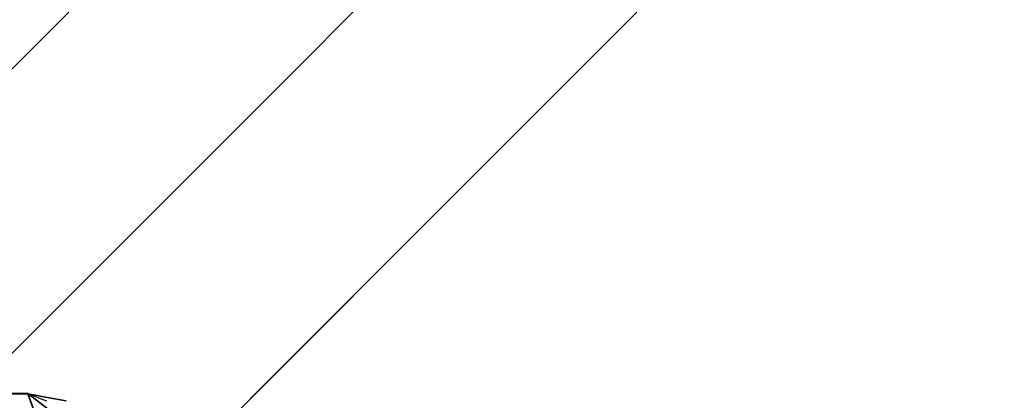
# Model space of a CAD drawing. Header units: millimetres. Extents: x -630 to 192, y -7 to 1615.
# Tile 152 of 249: x -606.09 to -602.41, y 1603.75 to 1605.17. Entities that reach past the tile are written whole.
import ezdxf

# ---------------------------------------------------------------- set-up
doc = ezdxf.new("R2010")
doc.units = ezdxf.units.MM
doc.header["$MEASUREMENT"] = 0
doc.layers.add('OVIDIO 160x80x72h', color=7, linetype='Continuous')

msp = doc.modelspace()

# ---------------------------------------------------------------- linework, layer by layer
at = {"layer": 'OVIDIO 160x80x72h', "extrusion": (0.999884, -0.000231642, 0.015217)}
for points in [[(1614.5935, 8.9345), (1603.6307, 729.0248)], [(1613.0937, 8.9107), (1602.1308, 729.0078)]]:
    msp.add_lwpolyline(points, dxfattribs=at)
at = {"layer": 'OVIDIO 160x80x72h'}
for points in [[(-596.959, 1614.1455), (-629.4852, 1581.6193)], [(-629.4852, 1581.6193), (-596.959, 1614.1455)], [(-596.4287, 1613.6152), (-628.9549, 1581.089)], [(-595.8983, 1613.0849), (-628.4246, 1580.5586)], [(-628.4246, 1580.5586), (-595.8983, 1613.0849)], [(-602.4391, 1608.6655), (-624.0052, 1587.0994)], [(-601.3784, 1607.6048), (-622.9445, 1586.0387)], [(-606.0615, 1603.7717), (-606.1343, 1603.7715)], [(-606.1343, 1603.7715), (-606.0615, 1603.7717)], [(-606.0614, 1603.7713), (-606.1341, 1603.7711)], [(-605.2905, 1601.6534), (-606.0615, 1603.7717)], [(-606.0615, 1603.7717), (-605.2905, 1601.6534)]]:
    msp.add_lwpolyline(points, dxfattribs=at)
at = {"layer": 'OVIDIO 160x80x72h', "extrusion": (-0.000231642, 0.999884, 0.015217)}
for points in [[(607.5477, 695.3848), (596.585, -24.6986)], [(596.585, -24.6986), (607.5477, 695.3848)], [(606.4873, 695.4009), (595.5246, -24.6825)], [(595.5246, -24.6825), (606.4873, 695.4009)]]:
    msp.add_lwpolyline(points, dxfattribs=at)
at = {"layer": 'OVIDIO 160x80x72h', "extrusion": (0.999885, -0.000231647, 0.015188)}
for points in [[(1603.0145, 728.9923), (1613.999, 8.8951)], [(1613.999, 8.8951), (1603.0145, 728.9923)]]:
    msp.add_lwpolyline(points, dxfattribs=at)
at = {"layer": 'OVIDIO 160x80x72h', "extrusion": (0.999884, -0.000231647, 0.015199)}
for points in [[(1612.9415, 8.8881), (1601.9652, 728.9951)], [(1601.9652, 728.9951), (1612.9415, 8.8881)]]:
    msp.add_lwpolyline(points, dxfattribs=at)
at = {"layer": 'OVIDIO 160x80x72h', "extrusion": (1.52165e-08, 0, 1)}
for points in [[(-606.0615, 1603.7714), (-606.1342, 1603.7712), (-606.2073, 1603.7693), (-606.2806, 1603.7655), (-606.3541, 1603.7599), (-606.4277, 1603.7525), (-606.5014, 1603.7432), (-606.575, 1603.7321), (-606.6486, 1603.7191), (-606.7219, 1603.7043), (-606.7951, 1603.6876), (-606.8679, 1603.669), (-606.9404, 1603.6486), (-607.0124, 1603.6263), (-607.0839, 1603.6022), (-607.1549, 1603.5763), (-607.2251, 1603.5486), (-607.2947, 1603.5192), (-607.3635, 1603.488), (-607.4314, 1603.4551), (-607.4984, 1603.4206), (-607.5644, 1603.3844), (-607.6294, 1603.3467), (-607.6933, 1603.3074), (-607.7561, 1603.2666), (-607.8177, 1603.2243), (-607.8781, 1603.1807), (-607.9371, 1603.1357), (-607.9949, 1603.0895), (-608.0512, 1603.042), (-608.1062, 1602.9933), (-608.1597, 1602.9436), (-608.2118, 1602.8927)], [(-608.2118, 1602.8927), (-608.1597, 1602.9436), (-608.1062, 1602.9933), (-608.0512, 1603.042), (-607.9949, 1603.0895), (-607.9371, 1603.1357), (-607.8781, 1603.1807), (-607.8177, 1603.2243), (-607.7561, 1603.2666), (-607.6933, 1603.3074), (-607.6294, 1603.3467), (-607.5644, 1603.3844), (-607.4984, 1603.4206), (-607.4314, 1603.4551), (-607.3635, 1603.488), (-607.2947, 1603.5192), (-607.2251, 1603.5486), (-607.1549, 1603.5763), (-607.0839, 1603.6022), (-607.0124, 1603.6263), (-606.9404, 1603.6486), (-606.8679, 1603.669), (-606.7951, 1603.6876), (-606.7219, 1603.7043), (-606.6486, 1603.7191), (-606.575, 1603.7321), (-606.5014, 1603.7432), (-606.4277, 1603.7525), (-606.3541, 1603.7599), (-606.2806, 1603.7655), (-606.2073, 1603.7693), (-606.1342, 1603.7712), (-606.0615, 1603.7714)]]:
    msp.add_lwpolyline(points, dxfattribs=at)
at = {"layer": 'OVIDIO 160x80x72h', "extrusion": (1, 0, -6.53461e-05)}
for points in [[(1603.7717, 719.8266), (1603.7714, 721.3266)], [(1603.7714, 721.3266), (1603.7717, 719.8266)]]:
    msp.add_lwpolyline(points, dxfattribs=at)
at = {"layer": 'OVIDIO 160x80x72h', "extrusion": (0, 1.59187e-08, 1)}
for points in [[(-606.0614, 1603.7714), (-605.2905, 1601.6534)], [(-605.2905, 1601.6534), (-606.0614, 1603.7714)]]:
    msp.add_lwpolyline(points, dxfattribs=at)
at = {"layer": 'OVIDIO 160x80x72h'}
for points in [[(-605.953, 1603.6889, 719.8643), (-606.0615, 1603.7717, 719.8662)], [(-606.0615, 1603.7717, 719.8662), (-605.953, 1603.6889, 719.8643)], [(-606.0614, 1603.7714, 721.3662), (-606.032, 1603.7656, 721.3657), (-606.0029, 1603.76, 721.3645), (-605.9741, 1603.7547, 721.3625), (-605.9458, 1603.7496, 721.3596), (-605.9178, 1603.7446, 721.356)], [(-605.9178, 1603.7446, 721.356), (-605.9458, 1603.7496, 721.3596), (-605.9741, 1603.7547, 721.3625), (-606.0029, 1603.76, 721.3645), (-606.032, 1603.7656, 721.3657), (-606.0614, 1603.7714, 721.3662)], [(-605.9904, 1603.7429, 720.6139), (-606.0138, 1603.7525, 720.6151), (-606.0374, 1603.7622, 720.6157), (-606.0613, 1603.7719, 720.616)]]:
    msp.add_polyline3d(points, dxfattribs=at)

doc.saveas('drawing.dxf')
